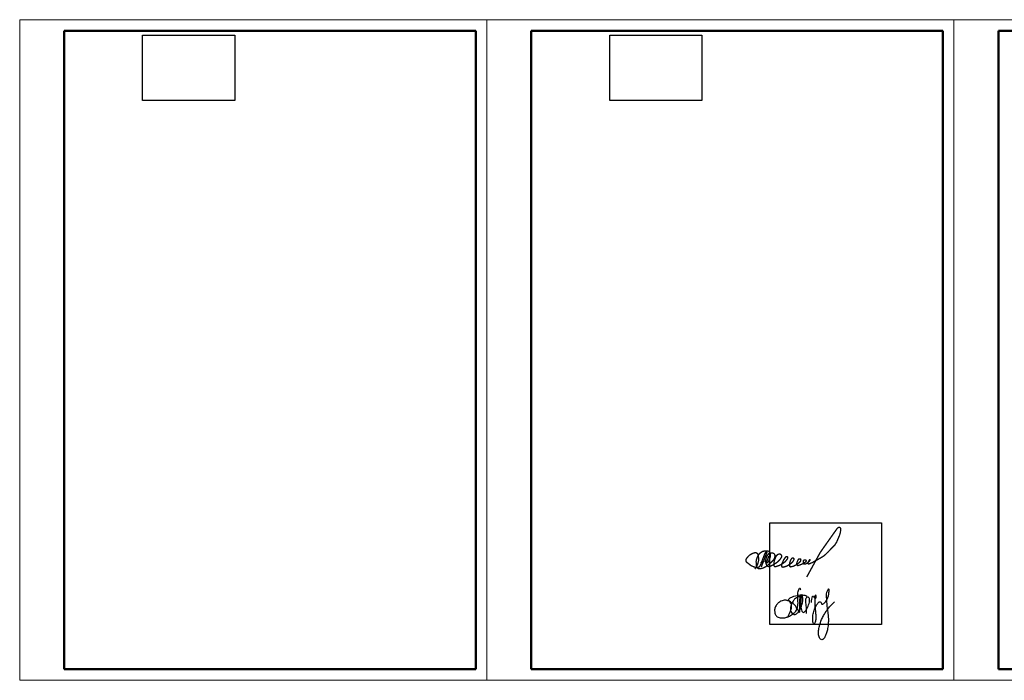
# Model space of a CAD drawing. Header units: millimetres. Extents: x 0 to 1050, y 0 to 297.
# Tile 1 of 3: x 0 to 443, y 0 to 297. Entities that reach past the tile are written whole.
import ezdxf

# ---------------------------------------------------------------- set-up
doc = ezdxf.new("R2010")
doc.units = ezdxf.units.MM
for name, pattern in [('K5LT32768', [0]), ('K5LT32769', [0]), ('K5LT_BASIC', [0]), ('K5LT_THIN', [0])]:
    doc.linetypes.add(name, pattern=pattern)
picture_1 = doc.add_image_def('image1.jpg', size_in_pixel=(1600, 1131))
picture_2 = doc.add_image_def('image2.jpg', size_in_pixel=(594, 540))

# ---------------------------------------------------------------- blocks, each defined once
blk = doc.blocks.new('U13')
at = {"color": 5, "linetype": 'K5LT32768', "lineweight": 30, "true_color": 0x0919f6}
for points, knots in [([(345.32, 28.22), (345.44, 28.61), (345.71, 29.49), (346.43, 30.81), (347.01, 32.37), (347.07, 33.94), (346.48, 35.26), (345.22, 35.9), (343.56, 36.1), (341.98, 35.49), (340.66, 34.51), (339.72, 33.29), (339.32, 31.7), (339.47, 30.17), (340.17, 28.64), (341.72, 28.11), (343.28, 27.93), (344.72, 28.3), (346.3, 28.91), (347.68, 29.9), (349.13, 31.11), (349.85, 33.08), (349.96, 35.3), (349.74, 37.63), (349.83, 39.48), (350.2, 40.73), (350.4, 41.32), (350.76, 41.46), (350.86, 41.04), (350.98, 40.8), (351.07, 40.62)], [0, 0, 0, 0, 1.784796, 3.925352, 6.413306, 8.873595, 10.481571, 12.29403, 14.611265, 17.512136, 19.277765, 21.623647, 23.947969, 26.098312, 28.174921, 30.709183, 32.64093, 34.929557, 36.948105, 39.887142, 42.171689, 44.900359, 48.550167, 51.642182, 54.947615, 56.367379, 57.297556, 57.468984, 57.737109, 58.72545, 58.72545, 58.72545, 58.72545]), ([(356, 35.03), (356.01, 35.5), (356.05, 36.4), (356.23, 37.34), (356.46, 37.8), (356.61, 37.92), (356.9, 37.74), (357.09, 37.33), (357.36, 36.92), (357.79, 36.76), (358.06, 37.07), (358.04, 37.48), (358.02, 37.93), (357.94, 38.23), (357.77, 38.49), (357.5, 37.82), (357.53, 36.48), (357.37, 33.59), (357.76, 30.86), (357.92, 28.84), (357.9, 27.23), (357.7, 26.19), (357.08, 25.16), (356.5, 26.01), (356.57, 26.84), (356.52, 28.02), (356.62, 29.58), (357.12, 31.41), (357.78, 33.29), (358.68, 34.5), (359.3, 35.25), (360.01, 35.44), (360.4, 34.87), (360.47, 34.4), (360.73, 34.15), (361.13, 34.17), (361.6, 34.61), (362.37, 35.29), (363.33, 36.91), (363.84, 38.87), (363.86, 40.23), (363.95, 40.98), (363.43, 41), (363.28, 40.51), (362.81, 39.9), (362.56, 38.71), (362.59, 37.05), (362.8, 34.96), (362.95, 32.55), (363.43, 29.84), (363.61, 27.33), (363.45, 24.9), (363.22, 22.88), (362.63, 20.98), (361.94, 19.59), (361.42, 18.43), (360.58, 18.21), (359.88, 18.39), (359.33, 19.41), (359.07, 20.75), (359.14, 22.52), (359.59, 24.7), (360.34, 26.99), (361.51, 29.38), (363.28, 32.21), (365.12, 34.11), (366.31, 35.34)], [0, 0, 0, 0, 2.024208, 3.851548, 3.991854, 4.254239, 4.55773, 5.257813, 6.231186, 6.562302, 7.010556, 7.657597, 8.318976, 8.922498, 9.050479, 9.473554, 10.825464, 16.389666, 20.525559, 22.945918, 25.086661, 27.218935, 28.037866, 28.93739, 30.287608, 31.871257, 33.90213, 36.976825, 39.973392, 42.356978, 43.396865, 44.122146, 45.143782, 45.79839, 46.193142, 46.564332, 47.387751, 48.845847, 50.987631, 55.384458, 56.914244, 57.521715, 57.894001, 58.63892, 59.387745, 61.27108, 63.596701, 66.539738, 70.235121, 73.944915, 78.350427, 80.955608, 84.375033, 87.064583, 89.337717, 91.24218, 91.979708, 92.897476, 94.116773, 96.60202, 98.785546, 101.624026, 106.111192, 109.059479, 113.047863, 120.351559, 120.351559, 120.351559, 120.351559]), ([(350.71, 37.99), (350.68, 37.27), (350.63, 35.87), (350.6, 33.75), (350.57, 31.94), (350.61, 31.01), (350.53, 30.51), (350.25, 30.59), (350.17, 30.92), (350.12, 31.47), (349.58, 32.07), (349.09, 33.16), (348.06, 34.36), (346.72, 35.05), (345.89, 35.65), (345.58, 36.1), (345.71, 36.51), (346.3, 37.07), (347.82, 37.74), (349.7, 38.32), (351.58, 38.39), (352.86, 38.33), (353.55, 38), (353.83, 37.87)], [0, 0, 0, 0, 3.107701, 5.948364, 9.26263, 10.332459, 10.685785, 10.799082, 11.459653, 11.900153, 13.224823, 14.671896, 17.079677, 19.777994, 21.067226, 21.492633, 21.980527, 22.744024, 24.956594, 28.969595, 31.102633, 33.027824, 34.343661, 34.343661, 34.343661, 34.343661]), ([(351.41, 34.03), (351.52, 34.23), (351.89, 34.91), (352.09, 36.01), (351.81, 37.1), (351.13, 37.59), (350.44, 37.56), (349.77, 37.41), (349.12, 36.98), (348.22, 36.33), (347.57, 35.42), (347.02, 34.44), (346.61, 33.42), (346.45, 32.22), (346.55, 30.95), (347.19, 30.12), (347.8, 29.7), (348.36, 29.51), (349.1, 29.82), (350.06, 30.56), (351.09, 31.97), (351.84, 34.45), (352.21, 36.7), (351.94, 38.15), (351.9, 38.43), (351.77, 38.49), (351.57, 38.46), (351.46, 38.14), (351.14, 37.6), (350.97, 36.23), (351.01, 34.18), (351.21, 32.14), (351.73, 30.85), (352.42, 30.39), (353.21, 31.2), (354.11, 32.35), (354.82, 34.14), (355.12, 35.67), (355.12, 36.64), (354.84, 37.15), (354.51, 37.39), (354.12, 37.44), (353.67, 37.21), (353.27, 36.67), (353.16, 35.79), (353.37, 34.76), (353.56, 32.84), (353.58, 31.26), (353.59, 30.08)], [0, 0, 0, 0, 0.950543, 3.329118, 4.591801, 5.583363, 6.632133, 7.431193, 8.508424, 9.941322, 12.159589, 13.223055, 14.742699, 16.834989, 18.3953, 20.03255, 21.103285, 21.584789, 22.485253, 24.327105, 26.814163, 29.804025, 35.43627, 36.034723, 36.381349, 36.48307, 36.626295, 37.170386, 37.71184, 39.417692, 42.813692, 46.638653, 48.069716, 48.716707, 49.711711, 52.06115, 55.523998, 57.571308, 58.812004, 59.572448, 59.962008, 60.550227, 61.116436, 62.067416, 63.294356, 64.792331, 66.554197, 71.568043, 71.568043, 71.568043, 71.568043])]:
    blk.add_open_spline(points, degree=3, knots=knots, dxfattribs=at)
blk = doc.blocks.new('U14')
at = {"color": 5, "linetype": 'K5LT32769', "true_color": 0x0919f6, "const_width": 0.6}
for points in [[(336.83, 55.89), (336.07, 53.96), (335.91, 53.6), (335.79, 53.19), (335.78, 53.03), (335.8, 52.89), (335.9, 52.82), (336.12, 52.85), (336.33, 53.06), (336.63, 53.4), (336.78, 53.67), (336.87, 53.89), (337.41, 55.44), (337.49, 55.98), (337.45, 56.53), (337.31, 57.27), (337.16, 57.6), (336.9, 57.89), (336.54, 58.07), (335.94, 58.15), (335.37, 58.15), (334.74, 58.11), (334.13, 57.97), (333.76, 57.8), (333.22, 57.45), (332.63, 57.02), (332.34, 56.66), (331.96, 56.06), (331.66, 55.52), (331.37, 54.75), (331.16, 54.08), (331.08, 53.4), (331.13, 52.39), (331.22, 51.51), (331.46, 50.77), (331.69, 50.49), (332.07, 50.25), (332.43, 50.16), (332.75, 50.16), (333.25, 50.24), (333.81, 50.36), (334.27, 50.5), (334.63, 50.69), (335.15, 50.93), (335.79, 51.31), (336.01, 51.48), (336.22, 51.67), (336.63, 52), (337.89, 53.06), (338.36, 53.52), (338.84, 54.07), (339.24, 54.65), (339.39, 55.03), (339.48, 55.53), (339.52, 56.03), (339.47, 56.35), (339.38, 56.67), (339.11, 56.94), (338.82, 57.12), (338.41, 57.22), (338.13, 57.27), (337.6, 57.27), (337.34, 57.27), (337.26, 57.26), (337.14, 57.24), (337.06, 57.21), (336.96, 57.16), (336.9, 57.11), (336.73, 56.94), (336.59, 56.77), (336.36, 56.49), (336.15, 56.17), (335.97, 55.83), (335.81, 55.48), (335.59, 54.86), (335.44, 54.39), (335.39, 53.89), (335.43, 53), (335.53, 52.56), (335.68, 52.04), (335.84, 51.74), (335.98, 51.54), (336.11, 51.37), (336.22, 51.28), (336.36, 51.21), (336.45, 51.18), (336.61, 51.15), (336.75, 51.14), (336.98, 51.14), (337.19, 51.21), (337.55, 51.31), (338.7, 51.91), (340.35, 52.93), (340.93, 53.41), (341.33, 53.81), (341.82, 54.36), (342.26, 54.99), (342.49, 55.43), (342.54, 55.53), (342.56, 55.67), (342.56, 55.82), (342.54, 55.97), (342.49, 56.14), (342.4, 56.33), (342.3, 56.44), (342.12, 56.6), (342, 56.67), (341.84, 56.73), (341.68, 56.74), (341.51, 56.74), (341.27, 56.72), (341.09, 56.67), (340.92, 56.6), (340.78, 56.52), (340.51, 56.32), (340.26, 56.08), (340.1, 55.87), (339.98, 55.66), (339.76, 55.16), (339.59, 54.67), (339.3, 53.84), (339.17, 53.3), (339.09, 52.77), (339.07, 52.1), (339.08, 51.79), (339.14, 51.54), (339.2, 51.36), (339.24, 51.27), (339.34, 51.16), (339.41, 51.11), (339.52, 51.08), (339.68, 51.07), (339.87, 51.1), (340.98, 51.44), (342.18, 51.98), (343.76, 53.02), (344.23, 53.47), (344.68, 53.96), (345.12, 54.54), (345.26, 54.91), (345.26, 55.17), (345.26, 55.28), (345.23, 55.37), (345.21, 55.43), (345.17, 55.48), (345.1, 55.55), (345.01, 55.6), (344.94, 55.63), (344.87, 55.64), (344.73, 55.63), (344.59, 55.57), (344.45, 55.49), (344.33, 55.38), (344.19, 55.2), (343.98, 54.9), (343.73, 54.53), (343.49, 54.16), (343.26, 53.7), (343.01, 53.15), (342.78, 52.66), (342.68, 52.32), (342.6, 51.85), (342.6, 51.47), (342.63, 51.13), (342.7, 51.06), (342.81, 50.95), (342.88, 50.91), (343.02, 50.87), (343.17, 50.86), (343.39, 50.88), (343.61, 50.95), (344.59, 51.27), (345.26, 51.59), (346.24, 52.19), (346.9, 52.66), (347.25, 52.97), (347.57, 53.36), (347.86, 53.8), (348.02, 54.08), (348.05, 54.34), (348.07, 54.52), (348.06, 54.63), (348.01, 54.74), (347.92, 54.85), (347.78, 54.94), (347.69, 54.96), (347.51, 54.97), (347.4, 54.96), (347.25, 54.91), (347.14, 54.85), (347.06, 54.78), (346.96, 54.64), (346.83, 54.44), (346.69, 54.17), (346.47, 53.7), (346.35, 53.37), (346.22, 52.89), (346.15, 52.37), (346.1, 51.9), (346.1, 51.63), (346.13, 51.48), (346.16, 51.36), (346.2, 51.26), (346.24, 51.16), (346.33, 51.06), (346.56, 51), (346.92, 51.05), (347.76, 51.27), (348.36, 51.52), (349.44, 52.12), (350.06, 52.59), (350.55, 53.04), (351, 53.45), (351.14, 53.73), (351.18, 54.15), (351.15, 54.34), (351.11, 54.45), (350.99, 54.54), (350.78, 54.58), (350.6, 54.6), (350.44, 54.59), (350.31, 54.54), (350.22, 54.48), (350.09, 54.33), (349.94, 54.08), (349.72, 53.66), (349.53, 53.2), (349.44, 52.86), (349.34, 52.54), (349.29, 52.26), (349.29, 52.14), (349.32, 52), (349.37, 51.92), (349.53, 51.74), (349.69, 51.61), (349.85, 51.58), (350.19, 51.64), (350.71, 51.84), (351.6, 52.21), (352.27, 52.52), (352.8, 52.86), (353.23, 53.17), (353.55, 53.46), (353.64, 53.65), (353.64, 53.78), (353.58, 53.91), (353.49, 54.01), (353.35, 54.08), (353.18, 54.14), (352.95, 54.16), (352.81, 54.15), (352.69, 54.14), (352.54, 54.06), (352.38, 53.84), (352.33, 53.69), (352.29, 53.45), (352.29, 53.25), (352.33, 52.96), (352.36, 52.69), (352.4, 52.51), (352.45, 52.39), (352.51, 52.32), (352.58, 52.27), (352.7, 52.25), (352.99, 52.24), (353.29, 52.29), (353.61, 52.45), (353.9, 52.63), (354.25, 52.87), (354.57, 53.15), (354.87, 53.43), (355.26, 53.91), (355.32, 54.03), (355.34, 54.16), (355.3, 54.21), (355.19, 54.21), (355.09, 54.14), (354.96, 53.95), (354.73, 53.61), (354.5, 53.19), (354.4, 53), (354.37, 52.7), (354.4, 52.56), (354.45, 52.46), (354.5, 52.38), (354.57, 52.33), (354.65, 52.3), (354.78, 52.3), (354.92, 52.35), (355.49, 52.57), (356.53, 53.03), (357.83, 53.79), (360.18, 55.09), (361.41, 55.85), (362.23, 56.52), (363.42, 57.69), (364.82, 59.17), (366.52, 60.92), (367.27, 62.12), (368.22, 64.37), (368.63, 65.34), (368.89, 66.3), (369.04, 67.1), (369.1, 67.72), (369.1, 68), (369.02, 68.34), (368.85, 68.61), (368.59, 68.73), (368.31, 68.74), (368.12, 68.71), (367.93, 68.63), (367.69, 68.45), (367.52, 68.27), (367.2, 67.83), (361.75, 60.12), (360.72, 58.67), (359.81, 57.32), (353.82, 46.43)], [(336.06, 57.81), (335.7, 57.78), (335.55, 57.71), (335.28, 57.46), (335, 56.95), (334.21, 54.91), (333.22, 52.27), (332.81, 51.4), (332.55, 51.09), (331.93, 50.77), (331.65, 50.7), (331.23, 50.7), (330.71, 50.81), (330.21, 50.97), (329.62, 51.19), (329.16, 51.42), (328.71, 51.63), (328.31, 51.93), (327.9, 52.27), (327.47, 52.61), (327.01, 52.95), (326.71, 53.26), (326.56, 53.49), (326.48, 53.8), (326.48, 54.12), (326.61, 54.49), (326.86, 54.9), (327.54, 55.71), (328.18, 56.31), (328.89, 56.76), (329.76, 57.14), (330.33, 57.31), (330.69, 57.36), (330.88, 57.35), (331.07, 57.31), (331.35, 57.19), (331.56, 57.04), (331.78, 56.77), (331.99, 56.3), (332.11, 55.55), (332.18, 54.97), (332.2, 54.19), (332.17, 53.77), (332.05, 53.25), (331.88, 52.6), (331.71, 52.14), (331.41, 51.42), (331.15, 50.96), (330.51, 50.06)], [(336.05, 57.8), (333.4, 50.97)], [(333.06, 52.79), (334.88, 53.66)]]:
    blk.add_lwpolyline(points, dxfattribs=at)
blk = doc.blocks.new('U21')
at = {"color": 7, "linetype": 'K5LT_THIN', "lineweight": 18}
for p, q in [((0, 0), (0, 297)), ((0, 297), (210, 297)), ((210, 297), (210, 0)), ((210, 0), (0, 0))]:
    blk.add_line(p, q, dxfattribs=at)
at = {"color": 7, "linetype": 'K5LT_BASIC', "lineweight": 50}
for p, q in [((20, 5), (20, 292)), ((20, 292), (205, 292)), ((205, 292), (205, 5)), ((205, 5), (20, 5))]:
    blk.add_line(p, q, dxfattribs=at)
blk = doc.blocks.new('U22')
at = {"color": 7, "linetype": 'K5LT_THIN', "lineweight": 18}
for p, q in [((210, 0), (210, 297)), ((210, 297), (420, 297)), ((420, 297), (420, 0)), ((420, 0), (210, 0))]:
    blk.add_line(p, q, dxfattribs=at)
at = {"color": 7, "linetype": 'K5LT_BASIC', "lineweight": 50}
for p, q in [((230, 5), (230, 292)), ((230, 292), (415, 292)), ((415, 292), (415, 5)), ((415, 5), (230, 5))]:
    blk.add_line(p, q, dxfattribs=at)
blk = doc.blocks.new('U23')
at = {"color": 7, "linetype": 'K5LT_THIN', "lineweight": 18}
for p, q in [((420, 0), (420, 297)), ((420, 297), (630, 297)), ((630, 297), (630, 0)), ((630, 0), (420, 0))]:
    blk.add_line(p, q, dxfattribs=at)
at = {"color": 7, "linetype": 'K5LT_BASIC', "lineweight": 50}
for p, q in [((440, 5), (440, 292)), ((440, 292), (625, 292)), ((625, 292), (625, 5)), ((625, 5), (440, 5))]:
    blk.add_line(p, q, dxfattribs=at)

msp = doc.modelspace()

# ---------------------------------------------------------------- block references
for name in ['U21', 'U22', 'U23', 'U14', 'U13']:
    msp.add_blockref(name, (0, 0))

# ---------------------------------------------------------------- pictures from other files: only their frames are drawn
image = msp.add_image(picture_1, insert=(55.24, 260.64), size_in_units=(41.5, 29.33))
image.dxf.flags = 15
image = msp.add_image(picture_1, insert=(265.24, 260.64), size_in_units=(41.5, 29.33))
image.dxf.flags = 15
image = msp.add_image(picture_2, insert=(337.21, 25.03), size_in_units=(50.29, 45.72))
image.dxf.flags = 15

doc.saveas('drawing.dxf')
